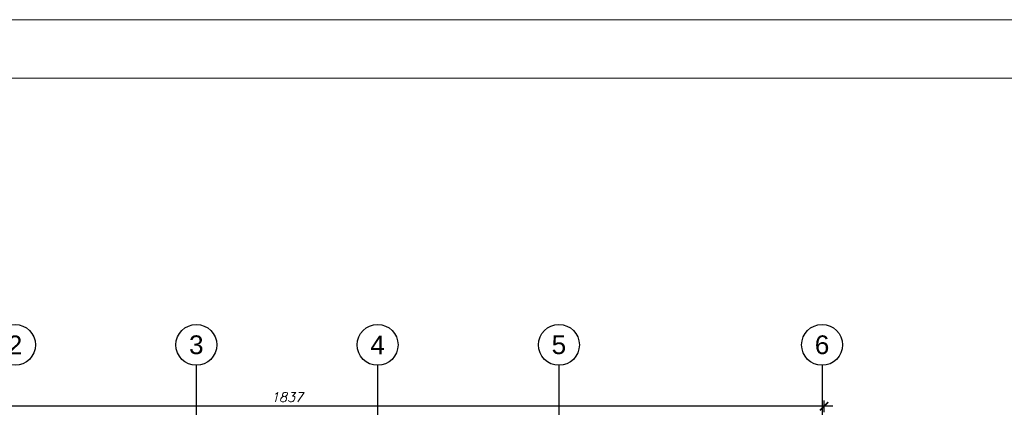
# Model space of a CAD drawing. Header units: millimetres. Extents: x 1814 to 94182, y 11562 to 49454.
# Tile 63 of 143: x 14364 to 16048, y 19120 to 19783. Entities that reach past the tile are written whole.
import ezdxf

# ---------------------------------------------------------------- set-up
doc = ezdxf.new("R2010")
doc.units = ezdxf.units.MM
doc.linetypes.add('ACAD_ISO04W100', pattern=[30, 24, -3, 0, -3])
for name, color, linetype in [('odnośnik', 140, 'Continuous'), ('opis', 50, 'Continuous'), ('osie', 40, 'ACAD_ISO04W100')]:
    doc.layers.add(name, color=color, linetype=linetype)
doc.layers.add('pomoc', color=210, linetype='Continuous', lineweight=9, plot=False)
doc.layers.add('ramka', color=84, linetype='Continuous', lineweight=15)
doc.layers.add('wymiar', color=135, linetype='Continuous', lineweight=9)
doc.styles.add('Opisowy', font='arial.ttf')
doc.styles.add('WYMIARY', font='simplex.shx', dxfattribs={"oblique": 15})
doc.dimstyles.new('1-100', dxfattribs={"dimscale": 100, "dimtxt": 0.16, "dimasz": 0.2, "dimexe": 0.1, "dimexo": 0.1, "dimgap": 0.075, "dimtad": 1, "dimrnd": 0.01, "dimzin": 9, "dimtxsty": 'WYMIARY', "dimblk": 'ARCHTICK', "dimcen": 0.2, "dimdle": 0.15, "dimadec": 1, "dimazin": 1, "dimtfac": 1, "dimtix": 1, "dimtmove": 2, "dimatfit": 3, "dimldrblk": 'ARCHTICK', "dimfxl": 0, "dimarcsym": 0})

# ---------------------------------------------------------------- blocks, each defined once
blk = doc.blocks.new('_ARCHTICK')
at = {"color": 0, "linetype": 'ByBlock', "lineweight": -2}
blk.add_solid([(0.398, 0.309), (0.309, 0.398), (-0.309, -0.398), (-0.398, -0.309)], dxfattribs=at)
blk = doc.blocks.new('*D1970')
at = {"layer": 'Defpoints', "color": 0}
for p in [(13902.8, 19121.6), (13902.8, 18801.6), (15739.8, 18801.6)]:
    blk.add_point(p, dxfattribs=at)
at = {"layer": 'wymiar', "color": 0, "lineweight": -2}
for p, q in [((13902.8, 19111.6), (13902.8, 19131.6)), ((15739.8, 19111.6), (15739.8, 19131.6)), ((15754.8, 19121.6), (13887.8, 19121.6))]:
    blk.add_line(p, q, dxfattribs=at)
at = {"layer": 'wymiar', "color": 0, "lineweight": -2, "xscale": 20, "yscale": 20, "zscale": 20, "rotation": 180}
blk.add_blockref('_ARCHTICK', (13902.8, 19121.6), dxfattribs=at)
at = {"layer": 'wymiar', "color": 0, "lineweight": -2, "xscale": 20, "yscale": 20, "zscale": 20}
blk.add_blockref('_ARCHTICK', (15739.8, 19121.6), dxfattribs=at)
at = {"layer": 'wymiar', "color": 0, "insert": (14821.3, 19137.1), "char_height": 16, "attachment_point": 5, "style": 'WYMIARY'}
blk.add_mtext('1837', dxfattribs=at)

msp = doc.modelspace()

# ---------------------------------------------------------------- linework, layer by layer
at = {"layer": 'odnośnik'}
for centre in [(14356.286, 19226.622), (14666.286, 19226.622), (14976.286, 19226.622), (15286.286, 19226.622), (15736.286, 19226.622)]:
    msp.add_circle(centre, 35, dxfattribs=at)
at = {"layer": 'osie', "ltscale": 4}
for p, q in [((14666.286, 19191.622), (14666.286, 17404.622)), ((14976.286, 19191.622), (14976.286, 17404.622)), ((15286.286, 19191.622), (15286.286, 17404.622)), ((15736.286, 19191.622), (15736.286, 17404.622))]:
    msp.add_line(p, q, dxfattribs=at)
at = {"layer": 'pomoc'}
msp.add_lwpolyline([(13146.286, 19783.122), (17346.286, 19783.122), (17346.286, 16813.122), (13146.286, 16813.122)], close=True, dxfattribs=at)
at = {"layer": 'ramka', "linetype": 'Continuous'}
msp.add_line((13146.286, 19683.122), (17246.286, 19683.122), dxfattribs=at)

# ---------------------------------------------------------------- texts
at = {"layer": 'opis', "char_height": 32, "attachment_point": 5, "style": 'Opisowy'}
for s, insert in [('2', (14356.278, 19226.616)), ('3', (14666.278, 19226.616)), ('4', (14976.278, 19226.616)), ('5', (15286.278, 19226.616)), ('6', (15736.278, 19226.616))]:
    msp.add_mtext_dynamic_manual_height_columns(s, width=69.04878, gutter_width=80, heights=[35.062], dxfattribs=dict(at, insert=insert))

# ---------------------------------------------------------------- dimensions: what is measured, and where the dimension line sits
at = {"layer": 'wymiar'}
dim = msp.add_linear_dim(base=(13902.786, 19121.622), p1=(15739.786, 18801.622), p2=(13902.786, 18801.622), dimstyle='1-100', override={"dimtfill": 1}, dxfattribs=at)
dim.commit()
dim.dimension.update_dxf_attribs({"geometry": '*D1970', "text_midpoint": (14821.286, 19137.122)})

doc.saveas('drawing.dxf')
